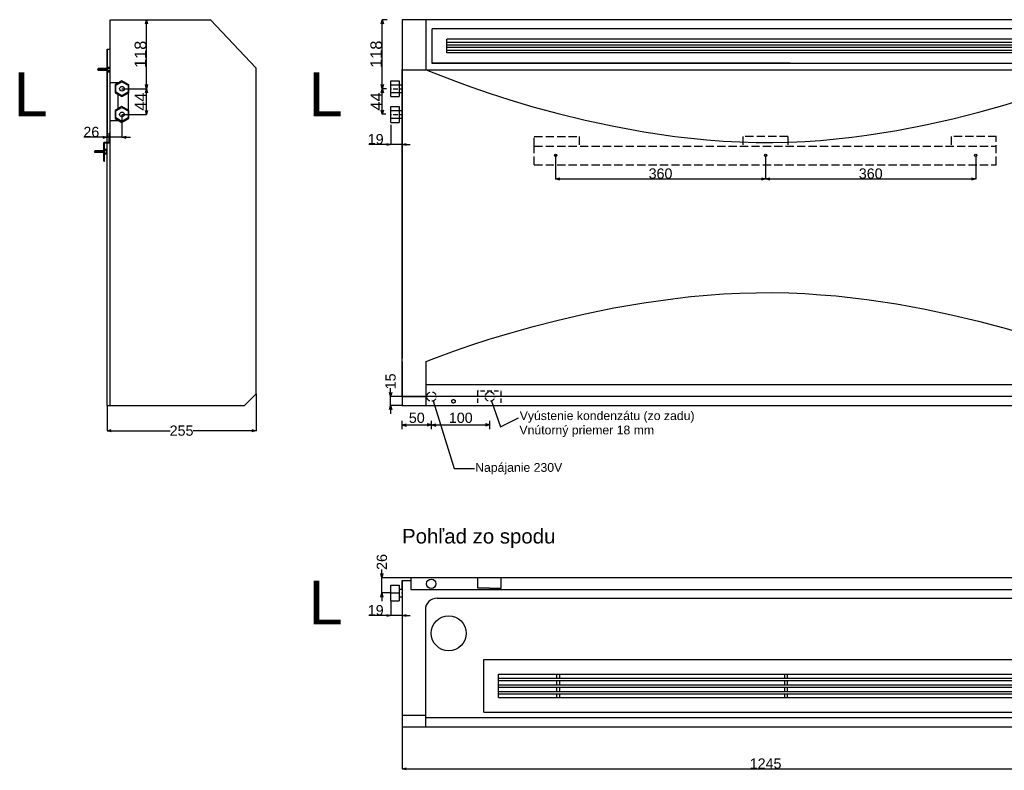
# Model space of a CAD drawing. Extents: x -655 to 3472, y -625 to 2146.
# Tile 1 of 4: x -655 to 1031, y -625 to 660. Entities that reach past the tile are written whole.
import ezdxf

# ---------------------------------------------------------------- set-up
doc = ezdxf.new("R2010")
doc.units = 0
doc.header["$MEASUREMENT"] = 0
for name, pattern in [('Achse', [11.5, 0, -4, 7.5, 0]), ('Hidden Line', [19.5611, 14.1111, -5.45]), ('Čerchovaná', [215, 100, -50, 15, -50])]:
    doc.linetypes.add(name, pattern=pattern)
for name, color, linetype in [('Desky', 7, 'Continuous'), ('Kóty délkové', 7, 'Continuous'), ('Křivky', 7, 'Continuous'), ('Nábytek a zařízení', 7, 'Continuous'), ('Oblouky a kružnice', 7, 'Continuous'), ('Popisky', 7, 'Continuous'), ('Střechy', 7, 'Continuous'), ('Textové bloky', 7, 'Continuous'), ('Zdi', 7, 'Continuous'), ('Čáry', 7, 'Continuous')]:
    doc.layers.add(name, color=color, linetype=linetype)
doc.styles.add('GENERATED_STYLE_1', font='ARIAL.ttf')
doc.styles.get("Standard").update_dxf_attribs({"font": 'txt', "bigfont": 'BIGFONT.SHX'})
doc.dimstyles.new('Dimstyle_300', dxfattribs={"dimtxt": 17.5, "dimasz": 7.125, "dimexe": 0.18, "dimexo": 0, "dimgap": 0.09, "dimtad": 1, "dimdec": 0, "dimzin": 0, "dimdsep": 46, "dimtxsty": 'GENERATED_STYLE_1', "dimblk": 'ARROWHEAD_3', "dimblk1": 'ARROWHEAD_3', "dimblk2": 'ARROWHEAD_3', "dimcen": 0.09, "dimclrd": 7, "dimclre": 7, "dimclrt": 7, "dimazin": 0, "dimtfac": 1, "dimtdec": 4, "dimtmove": 0, "dimatfit": 0, "dimfxl": 0, "dimtolj": 1, "dimtzin": 0, "dimarcsym": 0})
doc.dimstyles.new('Dimstyle_32D', dxfattribs={"dimtxt": 17.5, "dimasz": 7.125, "dimexe": 0.18, "dimexo": 0, "dimgap": 0.09, "dimtad": 1, "dimdec": 0, "dimzin": 0, "dimdsep": 46, "dimtxsty": 'GENERATED_STYLE_1', "dimblk": 'ARROWHEAD_3', "dimblk1": 'ARROWHEAD_3', "dimblk2": 'ARROWHEAD_3', "dimcen": 0.09, "dimclrd": 7, "dimclre": 7, "dimclrt": 7, "dimazin": 0, "dimtfac": 1, "dimtdec": 4, "dimtmove": 0, "dimatfit": 0, "dimfxl": 0, "dimtolj": 1, "dimtzin": 0, "dimarcsym": 0})
doc.dimstyles.new('Dimstyle_3AB', dxfattribs={"dimtxt": 17.5, "dimasz": 7.125, "dimexe": 0.18, "dimexo": 0, "dimgap": 0.09, "dimtad": 1, "dimdec": 0, "dimzin": 0, "dimdsep": 46, "dimtxsty": 'GENERATED_STYLE_1', "dimblk": 'ARROWHEAD_3', "dimblk1": 'ARROWHEAD_3', "dimblk2": 'ARROWHEAD_3', "dimcen": 0.09, "dimclrd": 218, "dimclre": 218, "dimclrt": 7, "dimazin": 0, "dimtfac": 1, "dimtdec": 4, "dimtmove": 0, "dimatfit": 0, "dimfxl": 0, "dimtolj": 1, "dimtzin": 0, "dimarcsym": 0})
doc.dimstyles.new('Dimstyle_546', dxfattribs={"dimtxt": 0.18, "dimasz": 9.12, "dimexe": 0.18, "dimexo": 0.0625, "dimgap": 0.09, "dimtad": 0, "dimtih": 1, "dimtoh": 1, "dimdec": 4, "dimzin": 0, "dimdsep": 46, "dimtxsty": 'Standard', "dimcen": 0.09, "dimadec": 0, "dimazin": 0, "dimtfac": 1, "dimtdec": 4, "dimtmove": 0, "dimatfit": 0, "dimldrblk": 'ARROWHEAD_5', "dimfxl": 0, "dimtolj": 1, "dimtzin": 0, "dimarcsym": 0})
doc.dimstyles.new('Peter', dxfattribs={"dimtxt": 20, "dimasz": 7.125, "dimexe": 0.18, "dimexo": 0, "dimgap": 0.09, "dimtad": 1, "dimdec": 0, "dimzin": 0, "dimdsep": 46, "dimtxsty": 'GENERATED_STYLE_1', "dimblk": 'ARROWHEAD_3', "dimblk1": 'ARROWHEAD_3', "dimblk2": 'ARROWHEAD_3', "dimcen": 0.09, "dimclrd": 7, "dimclre": 7, "dimclrt": 7, "dimazin": 0, "dimtfac": 1, "dimtdec": 4, "dimtmove": 0, "dimatfit": 0, "dimfxl": 0, "dimtolj": 1, "dimtzin": 0, "dimarcsym": 0})

# ---------------------------------------------------------------- blocks, each defined once
blk = doc.blocks.new('SPLINE_1', base_point=(2399.2, 21443.4))
at = {"layer": 'Křivky', "color": 7, "linetype": 'Continuous'}
blk.add_lwpolyline([(2399.2, 21443.4), (2412.3, 21448.6), (2449.2, 21462.2), (2475.6, 21471.3), (2506.9, 21481.4), (2542.4, 21492.2), (2582, 21503.3), (2625.1, 21514.4), (2671.3, 21525.1), (2720.3, 21535.1), (2771.7, 21544), (2825, 21551.4), (2852.3, 21554.4), (2879.9, 21557), (2907.8, 21559), (2935.9, 21560.4), (2964.2, 21561.2), (2992.7, 21561.3), (3020, 21560.8), (3047.1, 21559.6), (3074.1, 21557.8), (3100.8, 21555.6), (3153.4, 21549.5), (3204.4, 21541.9), (3253.6, 21532.9), (3300.5, 21522.9), (3344.8, 21512.3), (3386, 21501.4), (3423.8, 21490.6), (3457.8, 21480.1), (3512.9, 21461.5), (3548.2, 21448.4), (3560.7, 21443.4)], dxfattribs=at)
blk = doc.blocks.new('SPLINE_2', base_point=(2399.2, 21942.7))
at = {"layer": 'Křivky', "color": 7, "linetype": 'Continuous'}
blk.add_lwpolyline([(2399.2, 21942.7), (2412.2, 21937.3), (2449.1, 21922.9), (2475.5, 21913.3), (2506.6, 21902.6), (2542.2, 21891.2), (2581.7, 21879.5), (2624.7, 21867.7), (2671, 21856.4), (2720, 21845.9), (2771.4, 21836.6), (2824.7, 21828.7), (2852, 21825.5), (2879.7, 21822.8), (2907.6, 21820.7), (2935.8, 21819.2), (2964.2, 21818.4), (2992.7, 21818.2), (3020, 21818.8), (3047.3, 21820.1), (3074.3, 21821.9), (3101, 21824.3), (3127.5, 21827.3), (3153.7, 21830.7), (3204.8, 21838.8), (3254, 21848.3), (3300.9, 21858.8), (3345.2, 21870), (3386.3, 21881.5), (3424.1, 21892.9), (3458.1, 21904), (3487.8, 21914.4), (3513.1, 21923.6), (3548.3, 21937.5), (3560.7, 21942.7)], dxfattribs=at)
blk = doc.blocks.new('ARROWHEAD_3')
at = {"color": 0, "linetype": 'Continuous'}
blk.add_line((0, 0), (-1, 0), dxfattribs=at)
blk.add_lwpolyline([(-1, 0.2679), (0, 0), (-1, -0.2679)], dxfattribs=at)
blk = doc.blocks.new('*D15')
at = {"layer": 'Defpoints', "color": 0}
for p in [(-19.6, 15), (0, 0), (50.5, 15)]:
    blk.add_point(p, dxfattribs=at)
at = {"layer": 'Kóty délkové', "color": 218, "linetype": 'Continuous', "lineweight": -2}
for p, q in [((-19.6, 22.1), (-19.6, 29.3)), ((50.5, 15), (-19.8, 15)), ((0, 0), (-19.8, 0)), ((-19.6, 0), (-19.6, 15)), ((-19.6, 0), (-19.6, -14.2))]:
    blk.add_line(p, q, dxfattribs=at)
at = {"layer": 'Kóty délkové', "color": 218, "lineweight": -2, "xscale": 7.124999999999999, "yscale": 7.124999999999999, "zscale": 7.124999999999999}
for p, rotation in [((-19.6, 15), 270), ((-19.6, 0), 89.99999999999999)]:
    blk.add_blockref('ARROWHEAD_3', p, dxfattribs=dict(at, rotation=rotation))
at = {"layer": 'Kóty délkové', "color": 7, "linetype": 'Continuous', "insert": (-19.6, 41.1), "char_height": 17.5, "attachment_point": 5, "rotation": 90, "style": 'GENERATED_STYLE_1'}
blk.add_mtext('\\A1;15', dxfattribs=at)
blk = doc.blocks.new('*D17')
at = {"layer": 'Kóty délkové', "color": 218, "linetype": 'Continuous'}
for p, q in [((2357.7, 21327.7), (2357.7, 21341.8)), ((2357.7, 21334.7), (2364.9, 21336.7)), ((2357.7, 21334.7), (2408.2, 21334.7)), ((2357.7, 21334.7), (2364.9, 21332.8)), ((2408.2, 21334.7), (2400.9, 21336.7)), ((2408.2, 21334.7), (2400.9, 21332.8))]:
    blk.add_line(p, q, dxfattribs=at)
at = {"layer": 'Kóty délkové', "color": 7, "style": 'GENERATED_STYLE_1', "oblique": 0}
blk.add_text('50', height=17.5, dxfattribs=at).set_placement((2369.4, 21338.2))
blk = doc.blocks.new('*D18')
at = {"layer": 'Kóty délkové', "color": 218, "linetype": 'Continuous'}
for p, q in [((2357.7, 21334.7), (2408.2, 21334.7)), ((2408.2, 21334.7), (2400.9, 21336.7)), ((2408.2, 21334.7), (2400.9, 21332.8)), ((2408.2, 21327.7), (2408.2, 21341.8)), ((2408.2, 21334.7), (2415.4, 21336.7)), ((2408.2, 21334.7), (2508.2, 21334.7)), ((2408.2, 21334.7), (2415.4, 21332.8)), ((2508.2, 21334.7), (2500.9, 21336.7)), ((2508.2, 21334.7), (2500.9, 21332.8)), ((2508.2, 21327.7), (2508.2, 21341.8))]:
    blk.add_line(p, q, dxfattribs=at)
at = {"layer": 'Kóty délkové', "color": 7, "style": 'GENERATED_STYLE_1', "oblique": 0}
blk.add_text('100', height=17.5, dxfattribs=at).set_placement((2437.9, 21338.2))
blk = doc.blocks.new('*D19')
at = {"layer": 'Defpoints', "color": 0}
for p in [(0, -550), (1245, -550), (1245, -622.2)]:
    blk.add_point(p, dxfattribs=at)
at = {"layer": 'Kóty délkové', "color": 7, "linetype": 'Continuous', "lineweight": -2}
for p, q in [((0, -550), (0, -622.4)), ((1245, -550), (1245, -622.4)), ((7.1, -622.2), (1237.9, -622.2))]:
    blk.add_line(p, q, dxfattribs=at)
at = {"layer": 'Kóty délkové', "color": 7, "lineweight": -2, "xscale": 7.124999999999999, "yscale": 7.124999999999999, "zscale": 7.124999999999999, "rotation": 180}
blk.add_blockref('ARROWHEAD_3', (0, -622.2), dxfattribs=at)
at = {"layer": 'Kóty délkové', "color": 7, "lineweight": -2, "xscale": 7.124999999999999, "yscale": 7.124999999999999, "zscale": 7.124999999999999}
blk.add_blockref('ARROWHEAD_3', (1245, -622.2), dxfattribs=at)
at = {"layer": 'Kóty délkové', "color": 7, "linetype": 'Continuous', "insert": (622.5, -613.2), "char_height": 17.5, "attachment_point": 5, "style": 'GENERATED_STYLE_1'}
blk.add_mtext('\\A1;1245', dxfattribs=at)
blk = doc.blocks.new('*D21')
at = {"layer": 'Defpoints', "color": 0}
for p in [(262.8, 428.1), (622.5, 428), (622.5, 387.6)]:
    blk.add_point(p, dxfattribs=at)
at = {"layer": 'Kóty délkové', "color": 7, "linetype": 'Continuous', "lineweight": -2}
for p, q in [((262.8, 428.1), (262.8, 387.5)), ((622.5, 428), (622.5, 387.5)), ((269.9, 387.7), (615.4, 387.6))]:
    blk.add_line(p, q, dxfattribs=at)
at = {"layer": 'Kóty délkové', "color": 7, "lineweight": -2, "xscale": 7.124999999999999, "yscale": 7.124999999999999, "zscale": 7.124999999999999}
for p, rotation in [((262.8, 387.7), 179.9870579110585), ((622.5, 387.6), 359.9870579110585)]:
    blk.add_blockref('ARROWHEAD_3', p, dxfattribs=dict(at, rotation=rotation))
at = {"layer": 'Kóty délkové', "color": 7, "linetype": 'Continuous', "insert": (442.6, 396.7), "char_height": 17.5, "attachment_point": 5, "rotation": 359.9871, "style": 'GENERATED_STYLE_1'}
blk.add_mtext('\\A1;360', dxfattribs=at)
blk = doc.blocks.new('*D22')
at = {"layer": 'Defpoints', "color": 0}
for p in [(622.5, 428), (982.4, 428), (982.4, 387.6)]:
    blk.add_point(p, dxfattribs=at)
at = {"layer": 'Kóty délkové', "color": 7, "linetype": 'Continuous', "lineweight": -2}
for p, q in [((622.5, 428), (622.5, 387.5)), ((982.4, 428), (982.4, 387.5)), ((629.6, 387.6), (975.3, 387.6))]:
    blk.add_line(p, q, dxfattribs=at)
at = {"layer": 'Kóty délkové', "color": 7, "lineweight": -2, "xscale": 7.124999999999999, "yscale": 7.124999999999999, "zscale": 7.124999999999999, "rotation": 180}
blk.add_blockref('ARROWHEAD_3', (622.5, 387.6), dxfattribs=at)
at = {"layer": 'Kóty délkové', "color": 7, "lineweight": -2, "xscale": 7.124999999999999, "yscale": 7.124999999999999, "zscale": 7.124999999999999}
blk.add_blockref('ARROWHEAD_3', (982.4, 387.6), dxfattribs=at)
at = {"layer": 'Kóty délkové', "color": 7, "linetype": 'Continuous', "insert": (802.5, 396.7), "char_height": 17.5, "attachment_point": 5, "style": 'GENERATED_STYLE_1'}
blk.add_mtext('\\A1;360', dxfattribs=at)
blk = doc.blocks.new('*D47')
at = {"layer": 'Defpoints', "color": 0}
for p in [(-34.5, -295), (15, -295), (-19, -321)]:
    blk.add_point(p, dxfattribs=at)
at = {"layer": 'Kóty délkové', "color": 7, "linetype": 'Continuous', "lineweight": -2}
for p, q in [((-34.5, -287.9), (-34.5, -280.8)), ((15, -295), (-34.6, -295)), ((-34.5, -321), (-34.5, -295)), ((-19, -321), (-34.6, -321)), ((-34.5, -321), (-34.5, -335.3))]:
    blk.add_line(p, q, dxfattribs=at)
at = {"layer": 'Kóty délkové', "color": 7, "lineweight": -2, "xscale": 7.124999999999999, "yscale": 7.124999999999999, "zscale": 7.124999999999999}
for p, rotation in [((-34.5, -295), 270), ((-34.5, -321), 89.99999999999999)]:
    blk.add_blockref('ARROWHEAD_3', p, dxfattribs=dict(at, rotation=rotation))
at = {"layer": 'Kóty délkové', "color": 7, "linetype": 'Continuous', "insert": (-34.5, -268), "char_height": 17.5, "attachment_point": 5, "rotation": 90, "style": 'GENERATED_STYLE_1'}
blk.add_mtext('\\A1;26', dxfattribs=at)
blk = doc.blocks.new('*D49')
at = {"layer": 'Defpoints', "color": 0}
for p in [(0, 660), (-19, 480.5), (-19, 446.6)]:
    blk.add_point(p, dxfattribs=at)
at = {"layer": 'Kóty délkové', "color": 7, "linetype": 'Continuous', "lineweight": -2}
for p, q in [((0, 660), (0, 446.4)), ((-19, 480.5), (-19, 446.4)), ((-19, 446.6), (-56.9, 446.6)), ((0, 446.6), (-19, 446.6)), ((0, 446.6), (14.2, 446.6))]:
    blk.add_line(p, q, dxfattribs=at)
at = {"layer": 'Kóty délkové', "color": 7, "lineweight": -2, "xscale": 7.124999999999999, "yscale": 7.124999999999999, "zscale": 7.124999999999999}
blk.add_blockref('ARROWHEAD_3', (-19, 446.6), dxfattribs=at)
at = {"layer": 'Kóty délkové', "color": 7, "lineweight": -2, "xscale": 7.124999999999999, "yscale": 7.124999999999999, "zscale": 7.124999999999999, "rotation": 180}
blk.add_blockref('ARROWHEAD_3', (0, 446.6), dxfattribs=at)
at = {"layer": 'Kóty délkové', "color": 7, "linetype": 'Continuous', "insert": (-45.1, 455.6), "char_height": 17.5, "attachment_point": 5, "style": 'GENERATED_STYLE_1'}
blk.add_mtext('\\A1;19', dxfattribs=at)
blk = doc.blocks.new('*D50')
at = {"layer": 'Defpoints', "color": 0}
for p in [(0, -300), (-19, -334.5), (-19, -359.7)]:
    blk.add_point(p, dxfattribs=at)
at = {"layer": 'Kóty délkové', "color": 7, "linetype": 'Continuous', "lineweight": -2}
for p, q in [((0, -300), (0, -359.9)), ((-19, -334.5), (-19, -359.9)), ((-19, -359.7), (-56.9, -359.7)), ((0, -359.7), (-19, -359.7)), ((0, -359.7), (14.2, -359.7))]:
    blk.add_line(p, q, dxfattribs=at)
at = {"layer": 'Kóty délkové', "color": 7, "lineweight": -2, "xscale": 7.124999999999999, "yscale": 7.124999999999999, "zscale": 7.124999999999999}
blk.add_blockref('ARROWHEAD_3', (-19, -359.7), dxfattribs=at)
at = {"layer": 'Kóty délkové', "color": 7, "lineweight": -2, "xscale": 7.124999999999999, "yscale": 7.124999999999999, "zscale": 7.124999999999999, "rotation": 180}
blk.add_blockref('ARROWHEAD_3', (0, -359.7), dxfattribs=at)
at = {"layer": 'Kóty délkové', "color": 7, "linetype": 'Continuous', "insert": (-45.1, -350.7), "char_height": 17.5, "attachment_point": 5, "style": 'GENERATED_STYLE_1'}
blk.add_mtext('\\A1;19', dxfattribs=at)
blk = doc.blocks.new('ARROWHEAD_5')
at = {"color": 0, "linetype": 'Continuous'}
blk.add_line((0, 0), (-1, 0), dxfattribs=at)
blk.add_solid([(-1, 0.2679), (0, 0), (-1, -0.2679), (-1, 0.2679)], dxfattribs=at)
blk = doc.blocks.new('*D117')
at = {"layer": 'Defpoints', "color": 0}
for p in [(-250, 20), (-505, 0), (-250, -43.3)]:
    blk.add_point(p, dxfattribs=at)
at = {"layer": 'Kóty délkové', "color": 7, "linetype": 'Continuous', "lineweight": -2}
for p, q in [((-250, 20), (-250, -43.5)), ((-505, 0), (-505, -43.5)), ((-497.9, -43.3), (-397.1, -43.3)), ((-257.1, -43.3), (-357.9, -43.3))]:
    blk.add_line(p, q, dxfattribs=at)
at = {"layer": 'Kóty délkové', "color": 7, "lineweight": -2, "xscale": 7.124999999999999, "yscale": 7.124999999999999, "zscale": 7.124999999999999, "rotation": 180}
blk.add_blockref('ARROWHEAD_3', (-505, -43.3), dxfattribs=at)
at = {"layer": 'Kóty délkové', "color": 7, "lineweight": -2, "xscale": 7.124999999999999, "yscale": 7.124999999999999, "zscale": 7.124999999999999}
blk.add_blockref('ARROWHEAD_3', (-250, -43.3), dxfattribs=at)
at = {"layer": 'Kóty délkové', "color": 7, "linetype": 'Continuous', "insert": (-377.5, -43.3), "char_height": 17.5, "attachment_point": 5, "style": 'GENERATED_STYLE_1'}
blk.add_mtext('\\A1;255', dxfattribs=at)
blk = doc.blocks.new('*D118')
at = {"layer": 'Defpoints', "color": 0}
for p in [(-505, 610), (-479.5, 497.9), (-505, 458.9)]:
    blk.add_point(p, dxfattribs=at)
at = {"layer": 'Kóty délkové', "color": 7, "linetype": 'Continuous', "lineweight": -2}
for p, q in [((-505, 610), (-505, 458.7)), ((-479.5, 497.9), (-479.5, 458.7)), ((-505, 458.9), (-544.8, 458.9)), ((-479.5, 458.9), (-505, 458.9)), ((-479.5, 458.9), (-465.2, 458.9))]:
    blk.add_line(p, q, dxfattribs=at)
at = {"layer": 'Kóty délkové', "color": 7, "lineweight": -2, "xscale": 7.124999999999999, "yscale": 7.124999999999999, "zscale": 7.124999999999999}
blk.add_blockref('ARROWHEAD_3', (-505, 458.9), dxfattribs=at)
at = {"layer": 'Kóty délkové', "color": 7, "lineweight": -2, "xscale": 7.124999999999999, "yscale": 7.124999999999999, "zscale": 7.124999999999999, "rotation": 180}
blk.add_blockref('ARROWHEAD_3', (-479.5, 458.9), dxfattribs=at)
at = {"layer": 'Kóty délkové', "color": 7, "linetype": 'Continuous', "insert": (-532, 467.9), "char_height": 17.5, "attachment_point": 5, "style": 'GENERATED_STYLE_1'}
blk.add_mtext('\\A1;26', dxfattribs=at)
blk = doc.blocks.new('*D119')
at = {"color": 7, "linetype": 'Continuous', "lineweight": -2}
for p, q in [((-479.5, 541.9), (-437.3, 541.9)), ((-437.5, 505), (-437.5, 534.8)), ((-479.4, 497.9), (-437.3, 497.9))]:
    blk.add_line(p, q, dxfattribs=at)
at = {"layer": 'Defpoints', "color": 0}
for p in [(-479.5, 541.9), (-437.5, 541.9), (-479.4, 497.9)]:
    blk.add_point(p, dxfattribs=at)
at = {"color": 7, "lineweight": -2, "xscale": 7.124999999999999, "yscale": 7.124999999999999, "zscale": 7.124999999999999}
for p, rotation in [((-437.5, 541.9), 90), ((-437.5, 497.9), 270)]:
    blk.add_blockref('ARROWHEAD_3', p, dxfattribs=dict(at, rotation=rotation))
at = {"color": 7, "linetype": 'Continuous', "lineweight": 0, "insert": (-447.6, 519.9), "char_height": 20, "attachment_point": 5, "rotation": 90, "style": 'GENERATED_STYLE_1'}
blk.add_mtext('\\A1;44', dxfattribs=at)
blk = doc.blocks.new('*D120')
at = {"color": 7, "linetype": 'Continuous', "lineweight": -2}
for p, q in [((-479.5, 660), (-437.3, 660)), ((-437.5, 549), (-437.5, 652.8)), ((-479.5, 541.9), (-437.3, 541.9))]:
    blk.add_line(p, q, dxfattribs=at)
at = {"layer": 'Defpoints', "color": 0}
for p in [(-479.5, 660), (-437.5, 660), (-479.5, 541.9)]:
    blk.add_point(p, dxfattribs=at)
at = {"color": 7, "lineweight": -2, "xscale": 7.124999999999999, "yscale": 7.124999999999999, "zscale": 7.124999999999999}
for p, rotation in [((-437.5, 660), 90), ((-437.5, 541.9), 270)]:
    blk.add_blockref('ARROWHEAD_3', p, dxfattribs=dict(at, rotation=rotation))
at = {"color": 7, "linetype": 'Continuous', "lineweight": 0, "insert": (-447.8, 600.9), "char_height": 20, "attachment_point": 5, "rotation": 90, "style": 'GENERATED_STYLE_1'}
blk.add_mtext('\\A1;118', dxfattribs=at)
blk = doc.blocks.new('*D143')
at = {"color": 7, "linetype": 'Continuous', "lineweight": -2}
for p, q in [((-25.5, 660.2), (-34, 660.2)), ((-33.8, 549.1), (-33.8, 653.1)), ((-26.7, 542), (-34, 542))]:
    blk.add_line(p, q, dxfattribs=at)
at = {"layer": 'Defpoints', "color": 0}
for p in [(-33.8, 660.2), (-25.5, 660.2), (-26.7, 542)]:
    blk.add_point(p, dxfattribs=at)
at = {"color": 7, "lineweight": -2, "xscale": 7.124999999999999, "yscale": 7.124999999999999, "zscale": 7.124999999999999}
for p, rotation in [((-33.8, 660.2), 90), ((-33.8, 542), 270)]:
    blk.add_blockref('ARROWHEAD_3', p, dxfattribs=dict(at, rotation=rotation))
at = {"color": 7, "linetype": 'Continuous', "lineweight": 0, "insert": (-44.1, 601.1), "char_height": 20, "attachment_point": 5, "rotation": 90, "style": 'GENERATED_STYLE_1'}
blk.add_mtext('\\A1;118', dxfattribs=at)
blk = doc.blocks.new('*D144')
at = {"color": 7, "linetype": 'Continuous', "lineweight": -2}
for p, q in [((-33.6, 542.1), (-34, 542.1)), ((-33.8, 505.5), (-33.8, 535)), ((-27.9, 498.4), (-34, 498.4))]:
    blk.add_line(p, q, dxfattribs=at)
at = {"layer": 'Defpoints', "color": 0}
for p in [(-33.8, 542.1), (-33.6, 542.1), (-27.9, 498.4)]:
    blk.add_point(p, dxfattribs=at)
at = {"color": 7, "lineweight": -2, "xscale": 7.124999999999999, "yscale": 7.124999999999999, "zscale": 7.124999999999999}
for p, rotation in [((-33.8, 542.1), 90), ((-33.8, 498.4), 270)]:
    blk.add_blockref('ARROWHEAD_3', p, dxfattribs=dict(at, rotation=rotation))
at = {"color": 7, "linetype": 'Continuous', "lineweight": 0, "insert": (-43.9, 520.2), "char_height": 20, "attachment_point": 5, "rotation": 90, "style": 'GENERATED_STYLE_1'}
blk.add_mtext('\\A1;44', dxfattribs=at)
blk = doc.blocks.new('DIM_22', base_point=(2408.2, 21334.7))
at = {"layer": 'Kóty délkové', "color": 218, "linetype": 'Continuous'}
dim = blk.add_linear_dim(base=(2408.1563, 21334.7398), p1=(2357.6816, 21368.2462), p2=(2408.1563, 21383.2462), dimstyle='Dimstyle_3AB', dxfattribs=at)
dim.commit()
dim.dimension.update_dxf_attribs({"geometry": '*D17', "text_midpoint": (2376.1689, 21346.9898)})
dim = blk.add_aligned_dim(p1=(2408.2, 21383.2), p2=(2508.2, 21383.2), distance=-48.5, dimstyle='Dimstyle_3AB', dxfattribs=at)
dim.commit()
dim.dimension.update_dxf_attribs({"geometry": '*D18', "text_midpoint": (2444.7, 21347)})

msp = doc.modelspace()

# ---------------------------------------------------------------- linework, layer by layer
at = {"layer": 'Desky', "color": 7, "linetype": 'Continuous'}
for q in [(0, 20), (41.6, 15)]:
    msp.add_line((0, 15), q, dxfattribs=at)
at = {"layer": 'Nábytek a zařízení', "color": 7, "linetype": 'Continuous'}
for p, q in [((51.6, 585.4), (51.6, 644.4)), ((1129.4, 644.4), (51.6, 644.4)), ((76.6, 603.7), (76.6, 626.8)), ((1129.4, 626.8), (76.6, 626.8)), ((1129.4, 621.3), (76.6, 621.3)), ((76.6, 617), (1129.4, 617)), ((1129.4, 612.4), (76.6, 612.4)), ((76.6, 608.2), (1129.4, 608.2)), ((1129.4, 603.4), (76.6, 603.4)), ((664.4, 585.7), (51.6, 585.7)), ((1129.4, 585.4), (51.6, 585.4)), ((1129.4, 35.1), (41.6, 35.1)), ((1129.4, 15.1), (41.6, 15.1)), ((125, 0), (125.4, 0)), ((125.4, 0), (126.5, 0)), ((126.5, 0), (128.3, 0)), ((128.3, 0), (130.8, 0)), ((130.8, 0), (133.9, 0)), ((133.9, 0), (137.5, 0)), ((137.5, 0), (141.4, 0)), ((141.4, 0), (145.7, 0)), ((145.7, 0), (150, 0)), ((150, 0), (154.3, 0)), ((154.3, 0), (158.6, 0)), ((158.6, 0), (162.5, 0)), ((162.5, 0), (166.1, 0)), ((166.1, 0), (169.2, 0)), ((169.2, 0), (171.7, 0)), ((171.7, 0), (173.5, 0)), ((173.5, 0), (174.6, 0)), ((174.6, 0), (175, 0))]:
    msp.add_line(p, q, dxfattribs=at)
at = {"layer": 'Oblouky a kružnice', "color": 1, "linetype": 'Continuous'}
for centre in [(-479.5, 542), (-479.5, 498)]:
    msp.add_circle(centre, 4, dxfattribs=at)
at = {"layer": 'Oblouky a kružnice', "color": 7, "linetype": 'Continuous'}
for centre, radius in [((262.8, 428), 2), ((622.5, 428), 2), ((982.4, 428), 2), ((50, -305.3), 8), ((80, -390), 30)]:
    msp.add_circle(centre, radius, dxfattribs=at)
at = {"layer": 'Oblouky a kružnice', "color": 7, "linetype": 'Achse'}
for centre in [(50.5, 15), (150.5, 15)]:
    msp.add_circle(centre, 8, dxfattribs=at)
at = {"layer": 'Oblouky a kružnice', "color": 7, "linetype": 'Continuous'}
msp.add_arc((60, -350), 20, 90, 180, dxfattribs=at)
at = {"layer": 'Střechy', "color": 7, "linetype": 'Continuous'}
for p, q in [((41.6, 574.5), (41.6, 660)), ((0, 655), (0, 575)), ((0, 567.9), (0, 575)), ((0, 574.5), (41.6, 574.5)), ((41.6, 574.5), (1129.4, 574.5))]:
    msp.add_line(p, q, dxfattribs=at)
at = {"layer": 'Zdi', "color": 7, "linetype": 'Continuous'}
for p, q in [((1245, 660), (0, 660)), ((0, 575), (0, 80)), ((0, 20), (0, 567.9)), ((0, 75), (0, 15)), ((41.6, 0), (41.6, 75.1)), ((0, 15), (0, 0)), ((0, 0), (25, 0)), ((25, 0), (125, 0)), ((85, 7.5), (85.1, 7.8)), ((85, 7.3), (85, 7.5)), ((85, 7), (85, 7.3)), ((85, 6.7), (85, 7)), ((85, 6.5), (85, 6.7)), ((85.1, 6.2), (85, 6.5)), ((85.1, 7.8), (85.2, 8)), ((85.2, 6), (85.1, 6.2)), ((85.2, 8), (85.3, 8.3)), ((85.3, 5.7), (85.2, 6)), ((85.3, 8.3), (85.4, 8.5)), ((85.4, 5.5), (85.3, 5.7)), ((85.4, 8.5), (85.5, 8.7)), ((85.5, 5.3), (85.4, 5.5)), ((85.5, 8.7), (85.7, 8.9)), ((85.7, 5.1), (85.5, 5.3)), ((85.7, 8.9), (85.9, 9.1)), ((85.9, 4.9), (85.7, 5.1)), ((85.9, 9.1), (86.1, 9.3)), ((86.1, 4.7), (85.9, 4.9)), ((86.1, 9.3), (86.3, 9.5)), ((86.3, 4.5), (86.1, 4.7)), ((86.3, 9.5), (86.5, 9.6)), ((86.5, 4.4), (86.3, 4.5)), ((86.5, 9.6), (86.7, 9.7)), ((86.7, 4.3), (86.5, 4.4)), ((86.7, 9.7), (87, 9.8)), ((87, 4.2), (86.7, 4.3)), ((87, 9.8), (87.2, 9.9)), ((87.2, 4.1), (87, 4.2)), ((87.2, 9.9), (87.5, 10)), ((87.5, 4), (87.2, 4.1)), ((87.5, 10), (87.7, 10)), ((87.7, 4), (87.5, 4)), ((87.7, 10), (88, 10)), ((88, 4), (87.7, 4)), ((88, 10), (88.3, 10)), ((88.3, 4), (88, 4)), ((88.3, 10), (88.5, 10)), ((88.5, 4), (88.3, 4)), ((88.5, 10), (88.8, 9.9)), ((88.8, 4.1), (88.5, 4)), ((88.8, 9.9), (89, 9.8)), ((89, 4.2), (88.8, 4.1)), ((89, 9.8), (89.3, 9.7)), ((89.3, 4.3), (89, 4.2)), ((89.3, 9.7), (89.5, 9.6)), ((89.5, 4.4), (89.3, 4.3)), ((89.5, 9.6), (89.7, 9.5)), ((89.7, 4.5), (89.5, 4.4)), ((89.7, 9.5), (89.9, 9.3)), ((89.9, 4.7), (89.7, 4.5)), ((89.9, 9.3), (90.1, 9.1)), ((90.1, 4.9), (89.9, 4.7)), ((90.1, 9.1), (90.3, 8.9)), ((90.3, 5.1), (90.1, 4.9)), ((90.3, 8.9), (90.5, 8.7)), ((90.5, 5.3), (90.3, 5.1)), ((90.5, 8.7), (90.6, 8.5)), ((90.6, 5.5), (90.5, 5.3)), ((90.6, 8.5), (90.7, 8.3)), ((90.7, 5.7), (90.6, 5.5)), ((90.7, 8.3), (90.8, 8)), ((90.8, 6), (90.7, 5.7)), ((90.8, 8), (90.9, 7.8)), ((90.9, 6.2), (90.8, 6)), ((90.9, 7.8), (91, 7.5)), ((91, 6.5), (90.9, 6.2)), ((91, 7.5), (91, 7.3)), ((91, 7.3), (91, 7)), ((91, 7), (91, 6.7)), ((91, 6.7), (91, 6.5)), ((175, 0), (1129.4, 0))]:
    msp.add_line(p, q, dxfattribs=at)
at = {"layer": 'Čáry', "color": 7, "linetype": 'Continuous'}
for p, q in [((-500, 0), (-500, 660)), ((-499.1, 660), (-326.9, 660)), ((-250, 577.2), (-327.8, 660)), ((-505, 610), (-500, 610)), ((-505, 0), (-505, 610)), ((-520.1, 576.5), (-521, 575)), ((-520.1, 573.5), (-521, 575)), ((-504, 576.5), (-520.1, 576.5)), ((-504, 573.5), (-520.1, 573.5)), ((-504, 570.5), (-504, 578.5)), ((-500, 578.5), (-504, 578.5)), ((-500, 576.5), (-504, 576.5)), ((-500, 570.5), (-500, 578.5)), ((-250, 20), (-250, 577.2)), ((-500, 572.5), (-504, 572.5)), ((-500, 570.5), (-504, 570.5)), ((-484.3, 552), (-500, 552)), ((-486, 506.7), (-486, 532.3)), ((-469.1, 534.5), (-469.1, 504.5)), ((-484.3, 487), (-500, 487)), ((-501.5, 450), (-501.5, 466)), ((-501.5, 466), (-500.5, 466)), ((-500.5, 449), (-500.5, 466)), ((-501.5, 450), (-510.5, 450)), ((-510.5, 418), (-510.5, 450)), ((-500.5, 449), (-509.5, 449)), ((-509.5, 418), (-509.5, 449)), ((-525.7, 436), (-526.5, 434.5)), ((-525.7, 433), (-526.5, 434.5)), ((-509.5, 436), (-525.7, 436)), ((-509.5, 433), (-525.7, 433)), ((-505.5, 438), (-509.5, 438)), ((-505.5, 436), (-509.5, 436)), ((-505.5, 432), (-509.5, 432)), ((-505.5, 430), (-509.5, 430)), ((-505.5, 430), (-505.5, 438)), ((-510.5, 418), (-509.5, 418)), ((-270, 0), (-250, 20)), ((-505, 0), (-270, 0)), ((0, -300), (15, -300)), ((0, -315), (0, -300)), ((15, -295), (15, -315)), ((1129.4, -295), (15, -295)), ((130, -312.7), (130, -295)), ((170, -312.7), (170, -295)), ((0, -315), (0, -550)), ((15, -315), (1129.4, -315)), ((150, -312.7), (130, -312.7)), ((150, -312.7), (170, -312.7)), ((60, -330), (1129.4, -330)), ((40, -350), (40, -550)), ((140, -525), (140, -435)), ((140, -435), (1129.4, -435)), ((165, -500), (165, -460)), ((165, -460), (1150, -460)), ((165, -467.2), (1129.4, -467.2)), ((165, -471.2), (1129.4, -471.2)), ((265, -467.2), (265, -460)), ((265, -478.4), (265, -471.2)), ((270, -467.2), (270, -460)), ((270, -478.4), (270, -471.2)), ((655.3, -467.2), (655.3, -460)), ((655.3, -478.4), (655.3, -471.2)), ((660.3, -467.2), (660.3, -460)), ((660.3, -478.4), (660.3, -471.2)), ((165, -478.4), (1129.4, -478.4)), ((165, -482.4), (1129.4, -482.4)), ((265, -489.8), (265, -482.4)), ((270, -489.8), (270, -482.4)), ((655.3, -489.8), (655.3, -482.4)), ((660.3, -489.8), (660.3, -482.4)), ((165, -489.8), (1129.4, -489.8)), ((165, -493.8), (1129.4, -493.8)), ((165, -500), (1129.4, -500)), ((265, -500), (265, -493.8)), ((270, -500), (270, -493.8)), ((655.3, -500), (655.3, -493.8)), ((660.3, -500), (660.3, -493.8)), ((0, -530), (40, -530)), ((1129.4, -535), (40, -535)), ((140, -525), (1129.4, -525)), ((0, -550), (1129.4, -550))]:
    msp.add_line(p, q, dxfattribs=at)
at = {"layer": 'Čáry', "color": 7, "linetype": 'Čerchovaná'}
for p, q in [((-504, 576.1), (-520.4, 576.1)), ((-504, 573.9), (-520.4, 573.9)), ((-509.5, 435.6), (-525.9, 435.6)), ((-509.5, 433.4), (-525.9, 433.4))]:
    msp.add_line(p, q, dxfattribs=at)
at = {"layer": 'Čáry', "color": 1, "linetype": 'Continuous'}
for p, q in [((-479.5, 555.5), (-491.2, 548.8)), ((-491.2, 548.8), (-491.2, 535.2)), ((-489.9, 548), (-479.5, 554)), ((-489.9, 536), (-489.9, 548)), ((-467.8, 548.8), (-479.5, 555.5)), ((-479.5, 554), (-469.1, 548)), ((-469.1, 548), (-469.1, 536)), ((-467.8, 535.2), (-467.8, 548.8)), ((-19, 528.5), (-19, 555.5)), ((-19, 555.5), (-5, 555.5)), ((-19, 548.5), (0, 548.5)), ((-5, 555.5), (-5, 528.5)), ((-491.2, 535.2), (-479.5, 528.5)), ((-479.5, 530), (-489.9, 536)), ((-469.1, 536), (-479.5, 530)), ((-479.5, 528.5), (-467.8, 535.2)), ((-19, 535.5), (0, 535.5)), ((-19, 528.5), (-5, 528.5)), ((-479.5, 511.5), (-491.2, 504.8)), ((-489.9, 504), (-479.5, 510)), ((-467.8, 504.8), (-479.5, 511.5)), ((-479.5, 510), (-469.1, 504)), ((-19, 484.5), (-19, 511.5)), ((-19, 511.5), (-5, 511.5)), ((-5, 511.5), (-5, 484.5)), ((-491.2, 504.8), (-491.2, 491.2)), ((-491.2, 491.2), (-479.5, 484.5)), ((-489.9, 492), (-489.9, 504)), ((-479.5, 486), (-489.9, 492)), ((-469.1, 492), (-479.5, 486)), ((-479.5, 484.5), (-467.8, 491.2)), ((-469.1, 504), (-469.1, 492)), ((-467.8, 491.2), (-467.8, 504.8)), ((-19, 504.5), (0, 504.5)), ((-19, 491.5), (0, 491.5)), ((-19, 484.5), (-5, 484.5)), ((-19, -334.5), (-19, -307.5)), ((-19, -307.5), (-5, -307.5)), ((-5, -307.5), (-5, -334.5)), ((-5, -314.5), (0, -314.5)), ((-19, -321), (-5, -321)), ((-19, -334.5), (-5, -334.5)), ((-5, -327.5), (0, -327.5))]:
    msp.add_line(p, q, dxfattribs=at)
at = {"layer": 'Čáry', "color": 1, "linetype": 'Achse'}
for p, q in [((-19, 542), (0, 542)), ((-19, 498), (0, 498)), ((-5, -321), (0, -321))]:
    msp.add_line(p, q, dxfattribs=at)
at = {"layer": 'Čáry', "color": 7, "linetype": 'Hidden Line'}
for p, q in [((226.5, 444), (226.5, 460)), ((226.5, 460), (303.5, 460)), ((303.5, 460), (303.5, 444)), ((660.5, 460), (583.5, 460)), ((583.5, 460), (583.5, 444)), ((660.5, 460), (660.5, 444)), ((1017.5, 460), (940.5, 460)), ((940.5, 460), (940.5, 444)), ((1017.5, 412), (1017.5, 460)), ((226.5, 412), (226.5, 444)), ((226.5, 444), (1017.5, 444)), ((226.5, 412), (1017.5, 412))]:
    msp.add_line(p, q, dxfattribs=at)
at = {"layer": 'Čáry', "color": 7, "linetype": 'Achse'}
for p, q in [((130, 0), (130, 25)), ((130, 25), (170, 25)), ((170, 0), (170, 25))]:
    msp.add_line(p, q, dxfattribs=at)

# ---------------------------------------------------------------- block references
at = {"layer": 'Kóty délkové', "color": 218, "linetype": 'Continuous'}
msp.add_blockref('DIM_22', (50.5, -33.5), dxfattribs=at)
at = {"layer": 'Křivky', "color": 7, "linetype": 'Continuous'}
for name, p in [('SPLINE_2', (41.6, 574.5)), ('SPLINE_1', (41.6, 75.1))]:
    msp.add_blockref(name, p, dxfattribs=at)

# ---------------------------------------------------------------- texts
at = {"layer": 'Popisky', "color": 7, "char_height": 15, "attachment_point": 4, "style": 'GENERATED_STYLE_1'}
for s, insert, width in [('{Vyústenie kondenzátu (zo zadu)}', (201.5, -19.9), 389.667), ('{ Napájanie 230V}', (119.4, -108.5), 268.897)]:
    msp.add_mtext(s, dxfattribs=dict(at, insert=insert, width=width))
at = {"layer": 'Textové bloky', "color": 7, "attachment_point": 1, "style": 'GENERATED_STYLE_1'}
for s, insert, char_height, width in [('{\\C1;L}', (-665, 570), 75, 291.06), ('{\\C1;L}', (-160, 570), 75, 291.06), ('{Vnútorný priemer 18 mm}', (201, -34.6), 15, 612.526), ('{Pohľad zo spodu}', (0, -211.4), 25, 340.436), ('{\\C1;L}', (-160, -300), 75, 291.06)]:
    msp.add_mtext(s, dxfattribs=dict(at, insert=insert, char_height=char_height, width=width))

# ---------------------------------------------------------------- dimensions: what is measured, and where the dimension line sits
at = {"linetype": 'Continuous', "lineweight": 0}
for base, p1, p2, picture, middle in [((-437.5, 660), (-479.5, 541.9), (-479.5, 660), '*D120', (-447.8, 600.9)), ((-33.8, 660.2), (-26.7, 542), (-25.5, 660.2), '*D143', (-44.1, 601.1)), ((-437.5, 541.9), (-479.4, 497.9), (-479.5, 541.9), '*D119', (-447.6, 519.9)), ((-33.8, 542.1), (-27.9, 498.4), (-33.6, 542.1), '*D144', (-43.9, 520.2))]:
    dim = msp.add_linear_dim(base=base, p1=p1, p2=p2, angle=90, dimstyle='Peter', dxfattribs=at)
    dim.commit()
    dim.dimension.update_dxf_attribs({"geometry": picture, "text_midpoint": middle})
at = {"layer": 'Kóty délkové', "color": 7, "linetype": 'Continuous'}
for base, p1, p2, dimstyle, picture, middle in [((-19, 446.6), (0, 660), (-19, 480.5), 'Dimstyle_32D', '*D49', (-45.1, 455.6)), ((-505, 458.8921522), (-479.5, 497.8651577), (-505, 610), 'Dimstyle_300', '*D118', (-532.01, 467.9159022)), ((-19, -359.7), (0, -300), (-19, -334.5), 'Dimstyle_32D', '*D50', (-45.1, -350.7))]:
    dim = msp.add_linear_dim(base=base, p1=p1, p2=p2, angle=180, dimstyle=dimstyle, dxfattribs=at)
    dim.commit()
    dim.dimension.update_dxf_attribs({"geometry": picture, "text_midpoint": middle})
for p1, p2, distance, picture, middle in [((262.8, 428.1), (622.5, 428), -40.4, '*D21', (442.6, 396.7)), ((622.5, 428), (982.4, 428), -40.4, '*D22', (802.5, 396.7)), ((0, -550), (1245, -550), -72.2, '*D19', (622.5, -613.2))]:
    dim = msp.add_aligned_dim(p1=p1, p2=p2, distance=distance, dimstyle='Dimstyle_32D', dxfattribs=at)
    dim.commit()
    dim.dimension.update_dxf_attribs({"geometry": picture, "text_midpoint": middle})
at = {"layer": 'Kóty délkové', "color": 218, "linetype": 'Continuous'}
dim = msp.add_linear_dim(base=(-19.6, 15), p1=(0, 0), p2=(50.5, 15), angle=90, dimstyle='Dimstyle_3AB', dxfattribs=at)
dim.commit()
dim.dimension.update_dxf_attribs({"geometry": '*D15', "text_midpoint": (-19.6, 41.1), "text_rotation": 90})
at = {"layer": 'Kóty délkové', "color": 7, "linetype": 'Continuous'}
dim = msp.add_linear_dim(base=(-250, -43.3), p1=(-505, 0), p2=(-250, 20), dimstyle='Dimstyle_300', dxfattribs=at)
dim.commit()
dim.dimension.update_dxf_attribs({"geometry": '*D117', "text_midpoint": (-377.5, -43.3), "text_rotation": 360})
dim = msp.add_linear_dim(base=(-34.5, -295), p1=(-19, -321), p2=(15, -295), angle=90, dimstyle='Dimstyle_32D', dxfattribs=at)
dim.commit()
dim.dimension.update_dxf_attribs({"geometry": '*D47', "text_midpoint": (-34.5, -268), "text_rotation": 90})

# ---------------------------------------------------------------- leaders
at = {"layer": 'Popisky', "color": 218, "linetype": 'Continuous'}
for points in [[(53.4, 7.6), (89.1, -107.9), (123.8, -107.9)], [(153.1, 7.3), (168.6, -36.7), (199.2, -21.1)]]:
    msp.add_leader(points, dimstyle='Dimstyle_546', dxfattribs=at)

doc.saveas('drawing.dxf')
